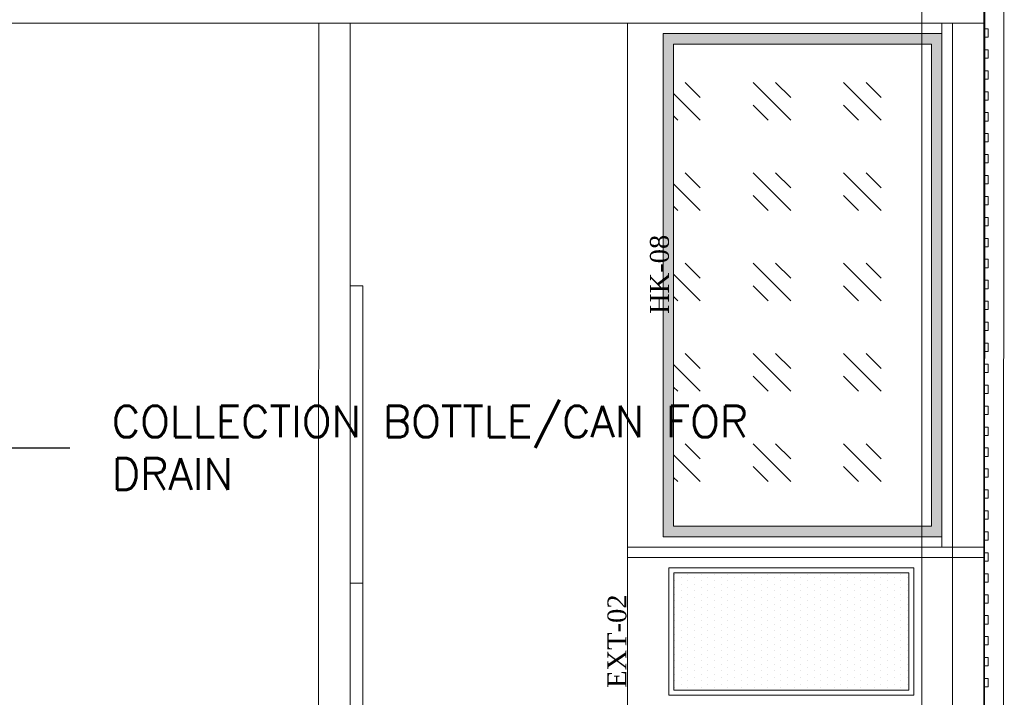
# Model space of a CAD drawing. Header units: millimetres. Extents: x -4432 to 17136, y 0 to 7029.
# Tile 13 of 15: x 1554 to 3902, y 1891 to 3508. Entities that reach past the tile are written whole.
import ezdxf

# ---------------------------------------------------------------- set-up
doc = ezdxf.new("R2010")
doc.units = ezdxf.units.MM
doc.layers.add('CIVIL LAYER', color=9, linetype='Continuous', true_color=0x808080)
doc.layers.add('FP & RCP XERF$0$CKD - Kit Text', color=9, linetype='Continuous', lineweight=0, true_color=0x808080)
doc.layers.add('GREY SCALE', color=9, linetype='Continuous', lineweight=0, true_color=0x808080)
doc.layers.add('TAG', color=7, linetype='Continuous')
doc.layers.add('WATER-General Text', color=7, linetype='Continuous')
doc.styles.add('FP & RCP XERF$0$style12', font='BOOKOSI.TTF')
doc.styles.add('ROMANS-100', font='romans.shx')
doc.dimstyles.new('CLOSSED FILLED-ROMANS-100', dxfattribs={"dimtxt": 100, "dimasz": 100, "dimexe": 50, "dimexo": 50, "dimgap": 50, "dimtad": 1, "dimdec": 0, "dimzin": 0, "dimdsep": 46, "dimtxsty": 'ROMANS-100', "dimcen": 0.09, "dimclrd": 256, "dimclre": 256, "dimclrt": 256, "dimadec": 0, "dimazin": 0, "dimtfac": 1, "dimtdec": 0, "dimtofl": 0, "dimtmove": 0, "dimatfit": 3, "dimfxl": 1, "dimtolj": 1, "dimtzin": 0, "dimarcsym": 0})

# ---------------------------------------------------------------- blocks, each defined once
blk = doc.blocks.new('A$C117b6ec8')
at = {"layer": 'FP & RCP XERF$0$CKD - Kit Text', "char_height": 45, "attachment_point": 2, "rotation": 90, "style": 'FP & RCP XERF$0$style12'}
for s, insert, width in [('HK-08', (2226.3, 151.2), 506.843), ('\\pxqc;HK-01', (537.9, -281.4), 506.843), ('EXT-02', (2124.9, -723.7), 506.843), ('EXT-01', (2124.9, -999.7), 506.843), ('HK-02', (256.9, -1031.4), 538.5), ('\\A1;{\\fArial|b0|i0|c0|p34;\\H0.75x;DUAL POS\\P\\P\\H0.66667x;540x310x390+75mm stand}', (2389.1, -1478.3), 1358.804), ('HK-07', (2231, -1447.8), 493.471), ('HK-03', (715.5, -1580.3), 506.843), ('\\pxqc;HK-04', (448.8, -1709.3), 506.843)]:
    blk.add_mtext(s, dxfattribs=dict(at, insert=insert, width=width))
at = {"layer": 'FP & RCP XERF$0$CKD - Kit Text', "char_height": 45, "width": 746.576, "attachment_point": 2, "style": 'FP & RCP XERF$0$style12'}
for s, insert in [('HK-06', (1563.5, -1660.4)), ('\\A1;\\pxql;HK-05', (1268.3, -2076.7))]:
    blk.add_mtext(s, dxfattribs=dict(at, insert=insert))
blk = doc.blocks.new('FLOOR PLAN')
at = {"layer": 'GREY SCALE'}
h = blk.add_hatch(color=256, dxfattribs=at)
h.dxf.hatch_style = 1
h.paths.add_polyline_path([(3751.9, 2274.6), (3751.9, 3474.6), (3086.9, 3474.6), (3086.9, 2274.6)])
h.paths.add_polyline_path([(3726.9, 2299.6), (3726.9, 3449.6), (3111.9, 3449.6), (3111.9, 2299.6)], flags=16)
for p, q in [((3900.4, 7027.3), (3897.8, -0.2)), ((3855.4, 6958.5), (3852.8, 44.8)), ((3705.3, 6808.5), (3702.9, 194.8)), ((3851.8, 3599.6), (3851.8, 44.8)), ((3851.8, 3574.6), (3851.7, 44.8)), ((3851.8, 3499.6), (754.4, 3499.1)), ((829.4, 3499.6), (3776.8, 3499.6)), ((2265.6, 1847.1), (2266, 3499.6)), ((2340.6, 1847.1), (2341.2, 3499.6)), ((3001.8, 3499.5), (3001.8, 144.8)), ((3751.9, 3499.6), (3751.9, 2249.6)), ((3851.8, 3499.6), (3751.9, 3499.6)), ((3751.9, 3499.6), (3751.9, 2249.6)), ((3776.8, 3499.6), (3776.7, 119.8)), ((3851.8, 2249.6), (3851.8, 3499.6)), ((3751.9, 3474.6), (3086.9, 3474.6)), ((3086.9, 3474.6), (3086.9, 2274.6)), ((3751.9, 2274.6), (3751.9, 3474.6)), ((3851.8, 3486.1), (3861.8, 3486.1)), ((3851.8, 3466.1), (3851.8, 3486.1)), ((3861.8, 3486.1), (3861.8, 3466.1)), ((3861.8, 3466.1), (3851.8, 3466.1)), ((3726.9, 3449.6), (3111.9, 3449.6)), ((3111.9, 3449.6), (3111.9, 2299.6)), ((3726.9, 2299.6), (3726.9, 3449.6)), ((3851.8, 3436.1), (3861.8, 3436.1)), ((3851.8, 3416.1), (3851.8, 3436.1)), ((3861.8, 3436.1), (3861.8, 3416.1)), ((3861.8, 3416.1), (3851.8, 3416.1)), ((3851.8, 3386.1), (3861.8, 3386.1)), ((3851.8, 3366.1), (3851.8, 3386.1)), ((3861.8, 3386.1), (3861.8, 3366.1)), ((3139.8, 3358.1), (3175.7, 3322.1)), ((3301.4, 3358.1), (3391.2, 3268.3)), ((3355.3, 3358.1), (3391.2, 3322.1)), ((3516.9, 3358.1), (3606.8, 3268.3)), ((3570.8, 3358.1), (3606.8, 3322.1)), ((3861.8, 3366.1), (3851.8, 3366.1)), ((3851.8, 3336.1), (3861.8, 3336.1)), ((3851.8, 3316.1), (3851.8, 3336.1)), ((3861.8, 3336.1), (3861.8, 3316.1)), ((3111.9, 3332.1), (3175.7, 3268.3)), ((3861.8, 3316.1), (3851.8, 3316.1)), ((3301.4, 3304.2), (3337.3, 3268.3)), ((3516.9, 3304.2), (3552.9, 3268.3)), ((3111.9, 3278.2), (3121.8, 3268.3)), ((3851.8, 3286.1), (3861.8, 3286.1)), ((3851.8, 3266.1), (3851.8, 3286.1)), ((3861.8, 3266.1), (3851.8, 3266.1)), ((3861.8, 3286.1), (3861.8, 3266.1)), ((3851.8, 3236.1), (3861.8, 3236.1)), ((3851.8, 3216.1), (3851.8, 3236.1)), ((3861.8, 3236.1), (3861.8, 3216.1)), ((3861.8, 3216.1), (3851.8, 3216.1)), ((3851.8, 3186.1), (3861.8, 3186.1)), ((3851.8, 3166.2), (3851.8, 3186.1)), ((3861.8, 3186.1), (3861.8, 3166.1)), ((3861.8, 3166.1), (3851.8, 3166.2)), ((3139.8, 3142.5), (3175.7, 3106.6)), ((3301.4, 3142.5), (3391.2, 3052.7)), ((3355.3, 3142.5), (3391.2, 3106.6)), ((3516.9, 3142.5), (3606.8, 3052.7)), ((3570.8, 3142.5), (3606.8, 3106.6)), ((3851.7, 3136.2), (3861.7, 3136.2)), ((3851.7, 3116.2), (3851.7, 3136.2)), ((3861.7, 3136.2), (3861.7, 3116.2)), ((3111.9, 3116.6), (3175.7, 3052.7)), ((3861.7, 3116.2), (3851.7, 3116.2)), ((3301.4, 3088.7), (3337.3, 3052.7)), ((3516.9, 3088.7), (3552.9, 3052.7)), ((3851.7, 3086.2), (3861.7, 3086.2)), ((3851.7, 3066.2), (3851.7, 3086.2)), ((3861.7, 3086.2), (3861.7, 3066.2)), ((3111.9, 3062.7), (3121.8, 3052.7)), ((3861.7, 3066.2), (3851.7, 3066.2)), ((3851.7, 3036.2), (3861.7, 3036.2)), ((3851.7, 3016.2), (3851.7, 3036.2)), ((3861.7, 3036.2), (3861.7, 3016.2)), ((3861.7, 3016.2), (3851.7, 3016.2)), ((3851.7, 2986.2), (3861.7, 2986.2)), ((3851.7, 2966.2), (3851.7, 2986.2)), ((3861.7, 2986.2), (3861.7, 2966.2)), ((3861.7, 2966.2), (3851.7, 2966.2)), ((3851.7, 2936.2), (3861.7, 2936.2)), ((3851.7, 2916.2), (3851.7, 2936.2)), ((3861.7, 2936.2), (3861.7, 2916.2)), ((3139.8, 2927), (3175.7, 2891.1)), ((3301.4, 2927), (3391.2, 2837.2)), ((3355.3, 2927), (3391.2, 2891.1)), ((3516.9, 2927), (3606.8, 2837.2)), ((3570.8, 2927), (3606.8, 2891.1)), ((3861.7, 2916.2), (3851.7, 2916.2)), ((3111.9, 2901.1), (3175.7, 2837.2)), ((2340.7, 2164), (2340.7, 2873)), ((2340.7, 2873), (2370.7, 2873)), ((2370.7, 2873), (2370.7, 2164)), ((3301.4, 2873.1), (3337.3, 2837.2)), ((3516.9, 2873.1), (3552.9, 2837.2)), ((3851.7, 2886.2), (3861.7, 2886.2)), ((3851.7, 2866.2), (3851.7, 2886.2)), ((3861.7, 2866.2), (3851.7, 2866.2)), ((3861.7, 2886.2), (3861.7, 2866.2)), ((3111.9, 2847.2), (3121.8, 2837.2)), ((3851.7, 2836.2), (3861.7, 2836.2)), ((3851.7, 2816.2), (3851.7, 2836.2)), ((3861.7, 2836.2), (3861.7, 2816.2)), ((3861.7, 2816.2), (3851.7, 2816.2)), ((3851.7, 2786.2), (3861.7, 2786.2)), ((3851.7, 2766.2), (3851.7, 2786.2)), ((3861.7, 2786.2), (3861.7, 2766.2)), ((3861.7, 2766.2), (3851.7, 2766.2)), ((3851.7, 2736.2), (3861.7, 2736.2)), ((3851.7, 2716.2), (3851.7, 2736.2)), ((3861.7, 2736.2), (3861.7, 2716.2)), ((3139.8, 2711.5), (3175.7, 2675.6)), ((3301.4, 2711.5), (3391.2, 2621.7)), ((3355.3, 2711.5), (3391.2, 2675.6)), ((3516.9, 2711.5), (3606.8, 2621.7)), ((3570.8, 2711.5), (3606.8, 2675.6)), ((3861.7, 2716.2), (3851.7, 2716.2)), ((3111.9, 2685.5), (3175.7, 2621.7)), ((3851.7, 2686.2), (3861.7, 2686.2)), ((3851.7, 2666.2), (3851.7, 2686.2)), ((3861.7, 2686.2), (3861.7, 2666.2)), ((3301.4, 2657.6), (3337.3, 2621.7)), ((3516.9, 2657.6), (3552.9, 2621.7)), ((3861.7, 2666.2), (3851.7, 2666.2)), ((3111.9, 2631.6), (3121.8, 2621.7)), ((3851.7, 2636.2), (3861.7, 2636.2)), ((3851.7, 2616.2), (3851.7, 2636.2)), ((3861.7, 2636.2), (3861.7, 2616.2)), ((3861.7, 2616.2), (3851.7, 2616.2)), ((3851.7, 2586.2), (3861.7, 2586.2)), ((3851.7, 2566.2), (3851.7, 2586.2)), ((3861.7, 2586.2), (3861.7, 2566.2)), ((3861.7, 2566.2), (3851.7, 2566.2)), ((3851.7, 2536.2), (3861.7, 2536.2)), ((3851.7, 2516.2), (3851.7, 2536.2)), ((3861.7, 2536.2), (3861.7, 2516.2)), ((3861.7, 2516.2), (3851.7, 2516.2)), ((3139.8, 2496), (3175.7, 2460)), ((3301.4, 2496), (3391.2, 2406.2)), ((3355.3, 2496), (3391.2, 2460)), ((3516.9, 2496), (3606.8, 2406.2)), ((3570.8, 2496), (3606.8, 2460)), ((3111.9, 2470), (3175.7, 2406.2)), ((3851.8, 2486.2), (3861.8, 2486.2)), ((3851.8, 2466.2), (3851.8, 2486.2)), ((3861.8, 2466.2), (3851.8, 2466.2)), ((3861.8, 2486.2), (3861.8, 2466.2)), ((3301.4, 2442.1), (3337.3, 2406.2)), ((3516.9, 2442.1), (3552.9, 2406.2)), ((3851.7, 2436.2), (3861.7, 2436.2)), ((3851.7, 2416.2), (3851.7, 2436.2)), ((3861.7, 2436.2), (3861.7, 2416.2)), ((3111.9, 2416.1), (3121.8, 2406.2)), ((3861.7, 2416.2), (3851.7, 2416.2)), ((3851.7, 2386.2), (3861.7, 2386.2)), ((3851.7, 2366.2), (3851.7, 2386.2)), ((3861.7, 2386.2), (3861.7, 2366.2)), ((3861.7, 2366.2), (3851.7, 2366.2)), ((3851.8, 2336.2), (3861.8, 2336.2)), ((3851.8, 2316.2), (3851.8, 2336.2)), ((3861.8, 2336.2), (3861.8, 2316.2)), ((3861.8, 2316.2), (3851.8, 2316.2)), ((3111.9, 2299.6), (3726.9, 2299.6)), ((3851.8, 2286.2), (3861.8, 2286.2)), ((3851.8, 2266.2), (3851.8, 2286.2)), ((3861.8, 2286.2), (3861.8, 2266.2)), ((3086.9, 2274.6), (3751.9, 2274.6)), ((3861.8, 2266.2), (3851.8, 2266.2)), ((3001.8, 2249.6), (3851.8, 2249.6)), ((3001.8, 2249.6), (3851.8, 2249.6)), ((3751.9, 2249.6), (3851.8, 2249.6)), ((3851.8, 2236.2), (3861.8, 2236.2)), ((3851.8, 2216.2), (3851.8, 2236.2)), ((3861.8, 2236.2), (3861.8, 2216.2)), ((3001.8, 2224.6), (3851.8, 2224.6)), ((3861.8, 2216.2), (3851.8, 2216.2)), ((3684.9, 2200.5), (3100.9, 2200.5)), ((3100.9, 2200.5), (3100.9, 1896.5)), ((3672.9, 2188.5), (3112.9, 2188.5)), ((3112.9, 2188.5), (3112.9, 1908.5)), ((3114, 2184.8), (3114, 2184.8)), ((3145.8, 2184.8), (3145.8, 2184.8)), ((3177.5, 2184.8), (3177.5, 2184.8)), ((3209.3, 2184.8), (3209.3, 2184.8)), ((3241, 2184.8), (3241, 2184.8)), ((3272.8, 2184.8), (3272.8, 2184.8)), ((3304.5, 2184.8), (3304.5, 2184.8)), ((3336.3, 2184.8), (3336.3, 2184.8)), ((3368, 2184.8), (3368, 2184.8)), ((3399.8, 2184.8), (3399.8, 2184.8)), ((3431.5, 2184.8), (3431.5, 2184.8)), ((3463.3, 2184.8), (3463.3, 2184.8)), ((3495, 2184.8), (3495, 2184.8)), ((3526.8, 2184.8), (3526.8, 2184.8)), ((3558.5, 2184.8), (3558.5, 2184.8)), ((3590.3, 2184.8), (3590.3, 2184.8)), ((3622, 2184.8), (3622, 2184.8)), ((3653.8, 2184.8), (3653.8, 2184.8)), ((3672.9, 1908.5), (3672.9, 2188.5)), ((3684.9, 1896.5), (3684.9, 2200.5)), ((3851.8, 2186.2), (3861.8, 2186.2)), ((3851.8, 2166.2), (3851.8, 2186.2)), ((3861.8, 2186.2), (3861.8, 2166.2)), ((2340.7, 1455), (2340.7, 2164)), ((2340.7, 2164), (2370.7, 2164)), ((2370.7, 2164), (2340.7, 2164)), ((2370.7, 2164), (2370.7, 1455)), ((3114, 2168.9), (3114, 2168.9)), ((3129.9, 2176.9), (3129.9, 2176.9)), ((3129.9, 2161), (3129.9, 2161)), ((3145.8, 2168.9), (3145.8, 2168.9)), ((3161.6, 2176.9), (3161.6, 2176.9)), ((3161.6, 2161), (3161.6, 2161)), ((3177.5, 2168.9), (3177.5, 2168.9)), ((3193.4, 2176.9), (3193.4, 2176.9)), ((3193.4, 2161), (3193.4, 2161)), ((3209.3, 2168.9), (3209.3, 2168.9)), ((3225.1, 2176.9), (3225.1, 2176.9)), ((3225.1, 2161), (3225.1, 2161)), ((3241, 2168.9), (3241, 2168.9)), ((3256.9, 2176.9), (3256.9, 2176.9)), ((3256.9, 2161), (3256.9, 2161)), ((3272.8, 2168.9), (3272.8, 2168.9)), ((3288.6, 2176.9), (3288.6, 2176.9)), ((3288.6, 2161), (3288.6, 2161)), ((3304.5, 2168.9), (3304.5, 2168.9)), ((3320.4, 2176.9), (3320.4, 2176.9)), ((3320.4, 2161), (3320.4, 2161)), ((3336.3, 2168.9), (3336.3, 2168.9)), ((3352.1, 2176.9), (3352.1, 2176.9)), ((3352.1, 2161), (3352.1, 2161)), ((3368, 2168.9), (3368, 2168.9)), ((3383.9, 2176.9), (3383.9, 2176.9)), ((3383.9, 2161), (3383.9, 2161)), ((3399.8, 2168.9), (3399.8, 2168.9)), ((3415.6, 2176.9), (3415.6, 2176.9)), ((3415.6, 2161), (3415.6, 2161)), ((3431.5, 2168.9), (3431.5, 2168.9)), ((3447.4, 2176.9), (3447.4, 2176.9)), ((3447.4, 2161), (3447.4, 2161)), ((3463.3, 2168.9), (3463.3, 2168.9)), ((3479.1, 2176.9), (3479.1, 2176.9)), ((3479.1, 2161), (3479.1, 2161)), ((3495, 2168.9), (3495, 2168.9)), ((3510.9, 2176.9), (3510.9, 2176.9)), ((3510.9, 2161), (3510.9, 2161)), ((3526.8, 2168.9), (3526.8, 2168.9)), ((3542.6, 2176.9), (3542.6, 2176.9)), ((3542.6, 2161), (3542.6, 2161)), ((3558.5, 2168.9), (3558.5, 2168.9)), ((3574.4, 2176.9), (3574.4, 2176.9)), ((3574.4, 2161), (3574.4, 2161)), ((3590.3, 2168.9), (3590.3, 2168.9)), ((3606.1, 2176.9), (3606.1, 2176.9)), ((3606.1, 2161), (3606.1, 2161)), ((3622, 2168.9), (3622, 2168.9)), ((3637.9, 2176.9), (3637.9, 2176.9)), ((3637.9, 2161), (3637.9, 2161)), ((3653.8, 2168.9), (3653.8, 2168.9)), ((3669.6, 2176.9), (3669.6, 2176.9)), ((3669.6, 2161), (3669.6, 2161)), ((3861.8, 2166.2), (3851.8, 2166.2)), ((3114, 2153.1), (3114, 2153.1)), ((3114, 2137.2), (3114, 2137.2)), ((3129.9, 2145.1), (3129.9, 2145.1)), ((3145.8, 2153.1), (3145.8, 2153.1)), ((3145.8, 2137.2), (3145.8, 2137.2)), ((3161.6, 2145.1), (3161.6, 2145.1)), ((3177.5, 2153.1), (3177.5, 2153.1)), ((3177.5, 2137.2), (3177.5, 2137.2)), ((3193.4, 2145.1), (3193.4, 2145.1)), ((3209.3, 2153.1), (3209.3, 2153.1)), ((3209.3, 2137.2), (3209.3, 2137.2)), ((3225.1, 2145.1), (3225.1, 2145.1)), ((3241, 2153.1), (3241, 2153.1)), ((3241, 2137.2), (3241, 2137.2)), ((3256.9, 2145.1), (3256.9, 2145.1)), ((3272.8, 2153.1), (3272.8, 2153.1)), ((3272.8, 2137.2), (3272.8, 2137.2)), ((3288.6, 2145.1), (3288.6, 2145.1)), ((3304.5, 2153.1), (3304.5, 2153.1)), ((3304.5, 2137.2), (3304.5, 2137.2)), ((3320.4, 2145.1), (3320.4, 2145.1)), ((3336.3, 2153.1), (3336.3, 2153.1)), ((3336.3, 2137.2), (3336.3, 2137.2)), ((3352.1, 2145.1), (3352.1, 2145.1)), ((3368, 2153.1), (3368, 2153.1)), ((3368, 2137.2), (3368, 2137.2)), ((3383.9, 2145.1), (3383.9, 2145.1)), ((3399.8, 2153.1), (3399.8, 2153.1)), ((3399.8, 2137.2), (3399.8, 2137.2)), ((3415.6, 2145.1), (3415.6, 2145.1)), ((3431.5, 2153.1), (3431.5, 2153.1)), ((3431.5, 2137.2), (3431.5, 2137.2)), ((3447.4, 2145.1), (3447.4, 2145.1)), ((3463.3, 2153.1), (3463.3, 2153.1)), ((3463.3, 2137.2), (3463.3, 2137.2)), ((3479.1, 2145.1), (3479.1, 2145.1)), ((3495, 2153.1), (3495, 2153.1)), ((3495, 2137.2), (3495, 2137.2)), ((3510.9, 2145.1), (3510.9, 2145.1)), ((3526.8, 2153.1), (3526.8, 2153.1)), ((3526.8, 2137.2), (3526.8, 2137.2)), ((3542.6, 2145.1), (3542.6, 2145.1)), ((3558.5, 2153.1), (3558.5, 2153.1)), ((3558.5, 2137.2), (3558.5, 2137.2)), ((3574.4, 2145.1), (3574.4, 2145.1)), ((3590.3, 2153.1), (3590.3, 2153.1)), ((3590.3, 2137.2), (3590.3, 2137.2)), ((3606.1, 2145.1), (3606.1, 2145.1)), ((3622, 2153.1), (3622, 2153.1)), ((3622, 2137.2), (3622, 2137.2)), ((3637.9, 2145.1), (3637.9, 2145.1)), ((3653.8, 2153.1), (3653.8, 2153.1)), ((3653.8, 2137.2), (3653.8, 2137.2)), ((3669.6, 2145.1), (3669.6, 2145.1)), ((3114, 2121.3), (3114, 2121.3)), ((3129.9, 2129.2), (3129.9, 2129.2)), ((3129.9, 2113.4), (3129.9, 2113.4)), ((3145.8, 2121.3), (3145.8, 2121.3)), ((3161.6, 2129.2), (3161.6, 2129.2)), ((3161.6, 2113.4), (3161.6, 2113.4)), ((3177.5, 2121.3), (3177.5, 2121.3)), ((3193.4, 2129.2), (3193.4, 2129.2)), ((3193.4, 2113.4), (3193.4, 2113.4)), ((3209.3, 2121.3), (3209.3, 2121.3)), ((3225.1, 2129.2), (3225.1, 2129.2)), ((3225.1, 2113.4), (3225.1, 2113.4)), ((3241, 2121.3), (3241, 2121.3)), ((3256.9, 2129.2), (3256.9, 2129.2)), ((3256.9, 2113.4), (3256.9, 2113.4)), ((3272.8, 2121.3), (3272.8, 2121.3)), ((3288.6, 2129.2), (3288.6, 2129.2)), ((3288.6, 2113.4), (3288.6, 2113.4)), ((3304.5, 2121.3), (3304.5, 2121.3)), ((3320.4, 2129.2), (3320.4, 2129.2)), ((3320.4, 2113.4), (3320.4, 2113.4)), ((3336.3, 2121.3), (3336.3, 2121.3)), ((3352.1, 2129.2), (3352.1, 2129.2)), ((3352.1, 2113.4), (3352.1, 2113.4)), ((3368, 2121.3), (3368, 2121.3)), ((3383.9, 2129.2), (3383.9, 2129.2)), ((3383.9, 2113.4), (3383.9, 2113.4)), ((3399.8, 2121.3), (3399.8, 2121.3)), ((3415.6, 2129.2), (3415.6, 2129.2)), ((3415.6, 2113.4), (3415.6, 2113.4)), ((3431.5, 2121.3), (3431.5, 2121.3)), ((3447.4, 2129.2), (3447.4, 2129.2)), ((3447.4, 2113.4), (3447.4, 2113.4)), ((3463.3, 2121.3), (3463.3, 2121.3)), ((3479.1, 2129.2), (3479.1, 2129.2)), ((3479.1, 2113.4), (3479.1, 2113.4)), ((3495, 2121.3), (3495, 2121.3)), ((3510.9, 2129.2), (3510.9, 2129.2)), ((3510.9, 2113.4), (3510.9, 2113.4)), ((3526.8, 2121.3), (3526.8, 2121.3)), ((3542.6, 2129.2), (3542.6, 2129.2)), ((3542.6, 2113.4), (3542.6, 2113.4)), ((3558.5, 2121.3), (3558.5, 2121.3)), ((3574.4, 2129.2), (3574.4, 2129.2)), ((3574.4, 2113.4), (3574.4, 2113.4)), ((3590.3, 2121.3), (3590.3, 2121.3)), ((3606.1, 2129.2), (3606.1, 2129.2)), ((3606.1, 2113.4), (3606.1, 2113.4)), ((3622, 2121.3), (3622, 2121.3)), ((3637.9, 2129.2), (3637.9, 2129.2)), ((3637.9, 2113.4), (3637.9, 2113.4)), ((3653.8, 2121.3), (3653.8, 2121.3)), ((3669.6, 2129.2), (3669.6, 2129.2)), ((3669.6, 2113.4), (3669.6, 2113.4)), ((3851.8, 2136.2), (3861.8, 2136.2)), ((3851.8, 2116.2), (3851.8, 2136.2)), ((3861.8, 2116.2), (3851.8, 2116.2)), ((3861.8, 2136.2), (3861.8, 2116.2)), ((3114, 2105.4), (3114, 2105.4)), ((3114, 2089.6), (3114, 2089.6)), ((3129.9, 2097.5), (3129.9, 2097.5)), ((3145.8, 2105.4), (3145.8, 2105.4)), ((3145.8, 2089.6), (3145.8, 2089.6)), ((3161.6, 2097.5), (3161.6, 2097.5)), ((3177.5, 2105.4), (3177.5, 2105.4)), ((3177.5, 2089.6), (3177.5, 2089.6)), ((3193.4, 2097.5), (3193.4, 2097.5)), ((3209.3, 2105.4), (3209.3, 2105.4)), ((3209.3, 2089.6), (3209.3, 2089.6)), ((3225.1, 2097.5), (3225.1, 2097.5)), ((3241, 2105.4), (3241, 2105.4)), ((3241, 2089.6), (3241, 2089.6)), ((3256.9, 2097.5), (3256.9, 2097.5)), ((3272.8, 2105.4), (3272.8, 2105.4)), ((3272.8, 2089.6), (3272.8, 2089.6)), ((3288.6, 2097.5), (3288.6, 2097.5)), ((3304.5, 2105.4), (3304.5, 2105.4)), ((3304.5, 2089.6), (3304.5, 2089.6)), ((3320.4, 2097.5), (3320.4, 2097.5)), ((3336.3, 2105.4), (3336.3, 2105.4)), ((3336.3, 2089.6), (3336.3, 2089.6)), ((3352.1, 2097.5), (3352.1, 2097.5)), ((3368, 2105.4), (3368, 2105.4)), ((3368, 2089.6), (3368, 2089.6)), ((3383.9, 2097.5), (3383.9, 2097.5)), ((3399.8, 2105.4), (3399.8, 2105.4)), ((3399.8, 2089.6), (3399.8, 2089.6)), ((3415.6, 2097.5), (3415.6, 2097.5)), ((3431.5, 2105.4), (3431.5, 2105.4)), ((3431.5, 2089.6), (3431.5, 2089.6)), ((3447.4, 2097.5), (3447.4, 2097.5)), ((3463.3, 2105.4), (3463.3, 2105.4)), ((3463.3, 2089.6), (3463.3, 2089.6)), ((3479.1, 2097.5), (3479.1, 2097.5)), ((3495, 2105.4), (3495, 2105.4)), ((3495, 2089.6), (3495, 2089.6)), ((3510.9, 2097.5), (3510.9, 2097.5)), ((3526.8, 2105.4), (3526.8, 2105.4)), ((3526.8, 2089.6), (3526.8, 2089.6)), ((3542.6, 2097.5), (3542.6, 2097.5)), ((3558.5, 2105.4), (3558.5, 2105.4)), ((3558.5, 2089.6), (3558.5, 2089.6)), ((3574.4, 2097.5), (3574.4, 2097.5)), ((3590.3, 2105.4), (3590.3, 2105.4)), ((3590.3, 2089.6), (3590.3, 2089.6)), ((3606.1, 2097.5), (3606.1, 2097.5)), ((3622, 2105.4), (3622, 2105.4)), ((3622, 2089.6), (3622, 2089.6)), ((3637.9, 2097.5), (3637.9, 2097.5)), ((3653.8, 2105.4), (3653.8, 2105.4)), ((3653.8, 2089.6), (3653.8, 2089.6)), ((3669.6, 2097.5), (3669.6, 2097.5)), ((3114, 2073.7), (3114, 2073.7)), ((3129.9, 2081.6), (3129.9, 2081.6)), ((3145.8, 2073.7), (3145.8, 2073.7)), ((3161.6, 2081.6), (3161.6, 2081.6)), ((3177.5, 2073.7), (3177.5, 2073.7)), ((3193.4, 2081.6), (3193.4, 2081.6)), ((3209.3, 2073.7), (3209.3, 2073.7)), ((3225.1, 2081.6), (3225.1, 2081.6)), ((3241, 2073.7), (3241, 2073.7)), ((3256.9, 2081.6), (3256.9, 2081.6)), ((3272.8, 2073.7), (3272.8, 2073.7)), ((3288.6, 2081.6), (3288.6, 2081.6)), ((3304.5, 2073.7), (3304.5, 2073.7)), ((3320.4, 2081.6), (3320.4, 2081.6)), ((3336.3, 2073.7), (3336.3, 2073.7)), ((3352.1, 2081.6), (3352.1, 2081.6)), ((3368, 2073.7), (3368, 2073.7)), ((3383.9, 2081.6), (3383.9, 2081.6)), ((3399.8, 2073.7), (3399.8, 2073.7)), ((3415.6, 2081.6), (3415.6, 2081.6)), ((3431.5, 2073.7), (3431.5, 2073.7)), ((3447.4, 2081.6), (3447.4, 2081.6)), ((3463.3, 2073.7), (3463.3, 2073.7)), ((3479.1, 2081.6), (3479.1, 2081.6)), ((3495, 2073.7), (3495, 2073.7)), ((3510.9, 2081.6), (3510.9, 2081.6)), ((3526.8, 2073.7), (3526.8, 2073.7)), ((3542.6, 2081.6), (3542.6, 2081.6)), ((3558.5, 2073.7), (3558.5, 2073.7)), ((3574.4, 2081.6), (3574.4, 2081.6)), ((3590.3, 2073.7), (3590.3, 2073.7)), ((3606.1, 2081.6), (3606.1, 2081.6)), ((3622, 2073.7), (3622, 2073.7)), ((3637.9, 2081.6), (3637.9, 2081.6)), ((3653.8, 2073.7), (3653.8, 2073.7)), ((3669.6, 2081.6), (3669.6, 2081.6)), ((3851.8, 2086.2), (3861.8, 2086.2)), ((3851.8, 2066.2), (3851.8, 2086.2)), ((3861.8, 2066.2), (3851.8, 2066.2)), ((3861.8, 2086.2), (3861.8, 2066.2)), ((3114, 2057.8), (3114, 2057.8)), ((3129.9, 2065.7), (3129.9, 2065.7)), ((3129.9, 2049.9), (3129.9, 2049.9)), ((3145.8, 2057.8), (3145.8, 2057.8)), ((3161.6, 2065.7), (3161.6, 2065.7)), ((3161.6, 2049.9), (3161.6, 2049.9)), ((3177.5, 2057.8), (3177.5, 2057.8)), ((3193.4, 2065.7), (3193.4, 2065.7)), ((3193.4, 2049.9), (3193.4, 2049.9)), ((3209.3, 2057.8), (3209.3, 2057.8)), ((3225.1, 2065.7), (3225.1, 2065.7)), ((3225.1, 2049.9), (3225.1, 2049.9)), ((3241, 2057.8), (3241, 2057.8)), ((3256.9, 2065.7), (3256.9, 2065.7)), ((3256.9, 2049.9), (3256.9, 2049.9)), ((3272.8, 2057.8), (3272.8, 2057.8)), ((3288.6, 2065.7), (3288.6, 2065.7)), ((3288.6, 2049.9), (3288.6, 2049.9)), ((3304.5, 2057.8), (3304.5, 2057.8)), ((3320.4, 2065.7), (3320.4, 2065.7)), ((3320.4, 2049.9), (3320.4, 2049.9)), ((3336.3, 2057.8), (3336.3, 2057.8)), ((3352.1, 2065.7), (3352.1, 2065.7)), ((3352.1, 2049.9), (3352.1, 2049.9)), ((3368, 2057.8), (3368, 2057.8)), ((3383.9, 2065.7), (3383.9, 2065.7)), ((3383.9, 2049.9), (3383.9, 2049.9)), ((3399.8, 2057.8), (3399.8, 2057.8)), ((3415.6, 2065.7), (3415.6, 2065.7)), ((3415.6, 2049.9), (3415.6, 2049.9)), ((3431.5, 2057.8), (3431.5, 2057.8)), ((3447.4, 2065.7), (3447.4, 2065.7)), ((3447.4, 2049.9), (3447.4, 2049.9)), ((3463.3, 2057.8), (3463.3, 2057.8)), ((3479.1, 2065.7), (3479.1, 2065.7)), ((3479.1, 2049.9), (3479.1, 2049.9)), ((3495, 2057.8), (3495, 2057.8)), ((3510.9, 2065.7), (3510.9, 2065.7)), ((3510.9, 2049.9), (3510.9, 2049.9)), ((3526.8, 2057.8), (3526.8, 2057.8)), ((3542.6, 2065.7), (3542.6, 2065.7)), ((3542.6, 2049.9), (3542.6, 2049.9)), ((3558.5, 2057.8), (3558.5, 2057.8)), ((3574.4, 2065.7), (3574.4, 2065.7)), ((3574.4, 2049.9), (3574.4, 2049.9)), ((3590.3, 2057.8), (3590.3, 2057.8)), ((3606.1, 2065.7), (3606.1, 2065.7)), ((3606.1, 2049.9), (3606.1, 2049.9)), ((3622, 2057.8), (3622, 2057.8)), ((3637.9, 2065.7), (3637.9, 2065.7)), ((3637.9, 2049.9), (3637.9, 2049.9)), ((3653.8, 2057.8), (3653.8, 2057.8)), ((3669.6, 2065.7), (3669.6, 2065.7)), ((3669.6, 2049.9), (3669.6, 2049.9)), ((3114, 2041.9), (3114, 2041.9)), ((3114, 2026.1), (3114, 2026.1)), ((3129.9, 2034), (3129.9, 2034)), ((3145.8, 2041.9), (3145.8, 2041.9)), ((3145.8, 2026.1), (3145.8, 2026.1)), ((3161.6, 2034), (3161.6, 2034)), ((3177.5, 2041.9), (3177.5, 2041.9)), ((3177.5, 2026.1), (3177.5, 2026.1)), ((3193.4, 2034), (3193.4, 2034)), ((3209.3, 2041.9), (3209.3, 2041.9)), ((3209.3, 2026.1), (3209.3, 2026.1)), ((3225.1, 2034), (3225.1, 2034)), ((3241, 2041.9), (3241, 2041.9)), ((3241, 2026.1), (3241, 2026.1)), ((3256.9, 2034), (3256.9, 2034)), ((3272.8, 2041.9), (3272.8, 2041.9)), ((3272.8, 2026.1), (3272.8, 2026.1)), ((3288.6, 2034), (3288.6, 2034)), ((3304.5, 2041.9), (3304.5, 2041.9)), ((3304.5, 2026.1), (3304.5, 2026.1)), ((3320.4, 2034), (3320.4, 2034)), ((3336.3, 2041.9), (3336.3, 2041.9)), ((3336.3, 2026.1), (3336.3, 2026.1)), ((3352.1, 2034), (3352.1, 2034)), ((3368, 2041.9), (3368, 2041.9)), ((3368, 2026.1), (3368, 2026.1)), ((3383.9, 2034), (3383.9, 2034)), ((3399.8, 2041.9), (3399.8, 2041.9)), ((3399.8, 2026.1), (3399.8, 2026.1)), ((3415.6, 2034), (3415.6, 2034)), ((3431.5, 2041.9), (3431.5, 2041.9)), ((3431.5, 2026.1), (3431.5, 2026.1)), ((3447.4, 2034), (3447.4, 2034)), ((3463.3, 2041.9), (3463.3, 2041.9)), ((3463.3, 2026.1), (3463.3, 2026.1)), ((3479.1, 2034), (3479.1, 2034)), ((3495, 2041.9), (3495, 2041.9)), ((3495, 2026.1), (3495, 2026.1)), ((3510.9, 2034), (3510.9, 2034)), ((3526.8, 2041.9), (3526.8, 2041.9)), ((3526.8, 2026.1), (3526.8, 2026.1)), ((3542.6, 2034), (3542.6, 2034)), ((3558.5, 2041.9), (3558.5, 2041.9)), ((3558.5, 2026.1), (3558.5, 2026.1)), ((3574.4, 2034), (3574.4, 2034)), ((3590.3, 2041.9), (3590.3, 2041.9)), ((3590.3, 2026.1), (3590.3, 2026.1)), ((3606.1, 2034), (3606.1, 2034)), ((3622, 2041.9), (3622, 2041.9)), ((3622, 2026.1), (3622, 2026.1)), ((3637.9, 2034), (3637.9, 2034)), ((3653.8, 2041.9), (3653.8, 2041.9)), ((3653.8, 2026.1), (3653.8, 2026.1)), ((3669.6, 2034), (3669.6, 2034)), ((3851.8, 2036.2), (3861.8, 2036.2)), ((3851.8, 2016.2), (3851.8, 2036.2)), ((3861.8, 2036.2), (3861.8, 2016.2)), ((3114, 2010.2), (3114, 2010.2)), ((3129.9, 2018.1), (3129.9, 2018.1)), ((3129.9, 2002.2), (3129.9, 2002.2)), ((3145.8, 2010.2), (3145.8, 2010.2)), ((3161.6, 2018.1), (3161.6, 2018.1)), ((3161.6, 2002.2), (3161.6, 2002.2)), ((3177.5, 2010.2), (3177.5, 2010.2)), ((3193.4, 2018.1), (3193.4, 2018.1)), ((3193.4, 2002.2), (3193.4, 2002.2)), ((3209.3, 2010.2), (3209.3, 2010.2)), ((3225.1, 2018.1), (3225.1, 2018.1)), ((3225.1, 2002.2), (3225.1, 2002.2)), ((3241, 2010.2), (3241, 2010.2)), ((3256.9, 2018.1), (3256.9, 2018.1)), ((3256.9, 2002.2), (3256.9, 2002.2)), ((3272.8, 2010.2), (3272.8, 2010.2)), ((3288.6, 2018.1), (3288.6, 2018.1)), ((3288.6, 2002.2), (3288.6, 2002.2)), ((3304.5, 2010.2), (3304.5, 2010.2)), ((3320.4, 2018.1), (3320.4, 2018.1)), ((3320.4, 2002.2), (3320.4, 2002.2)), ((3336.3, 2010.2), (3336.3, 2010.2)), ((3352.1, 2018.1), (3352.1, 2018.1)), ((3352.1, 2002.2), (3352.1, 2002.2)), ((3368, 2010.2), (3368, 2010.2)), ((3383.9, 2018.1), (3383.9, 2018.1)), ((3383.9, 2002.2), (3383.9, 2002.2)), ((3399.8, 2010.2), (3399.8, 2010.2)), ((3415.6, 2018.1), (3415.6, 2018.1)), ((3415.6, 2002.2), (3415.6, 2002.2)), ((3431.5, 2010.2), (3431.5, 2010.2)), ((3447.4, 2018.1), (3447.4, 2018.1)), ((3447.4, 2002.2), (3447.4, 2002.2)), ((3463.3, 2010.2), (3463.3, 2010.2)), ((3479.1, 2018.1), (3479.1, 2018.1)), ((3479.1, 2002.2), (3479.1, 2002.2)), ((3495, 2010.2), (3495, 2010.2)), ((3510.9, 2018.1), (3510.9, 2018.1)), ((3510.9, 2002.2), (3510.9, 2002.2)), ((3526.8, 2010.2), (3526.8, 2010.2)), ((3542.6, 2018.1), (3542.6, 2018.1)), ((3542.6, 2002.2), (3542.6, 2002.2)), ((3558.5, 2010.2), (3558.5, 2010.2)), ((3574.4, 2018.1), (3574.4, 2018.1)), ((3574.4, 2002.2), (3574.4, 2002.2)), ((3590.3, 2010.2), (3590.3, 2010.2)), ((3606.1, 2018.1), (3606.1, 2018.1)), ((3606.1, 2002.2), (3606.1, 2002.2)), ((3622, 2010.2), (3622, 2010.2)), ((3637.9, 2018.1), (3637.9, 2018.1)), ((3637.9, 2002.2), (3637.9, 2002.2)), ((3653.8, 2010.2), (3653.8, 2010.2)), ((3669.6, 2018.1), (3669.6, 2018.1)), ((3669.6, 2002.2), (3669.6, 2002.2)), ((3861.8, 2016.2), (3851.8, 2016.2)), ((3114, 1994.3), (3114, 1994.3)), ((3114, 1978.4), (3114, 1978.4)), ((3129.9, 1986.4), (3129.9, 1986.4)), ((3145.8, 1994.3), (3145.8, 1994.3)), ((3145.8, 1978.4), (3145.8, 1978.4)), ((3161.6, 1986.4), (3161.6, 1986.4)), ((3177.5, 1994.3), (3177.5, 1994.3)), ((3177.5, 1978.4), (3177.5, 1978.4)), ((3193.4, 1986.4), (3193.4, 1986.4)), ((3209.3, 1994.3), (3209.3, 1994.3)), ((3209.3, 1978.4), (3209.3, 1978.4)), ((3225.1, 1986.4), (3225.1, 1986.4)), ((3241, 1994.3), (3241, 1994.3)), ((3241, 1978.4), (3241, 1978.4)), ((3256.9, 1986.4), (3256.9, 1986.4)), ((3272.8, 1994.3), (3272.8, 1994.3)), ((3272.8, 1978.4), (3272.8, 1978.4)), ((3288.6, 1986.4), (3288.6, 1986.4)), ((3304.5, 1994.3), (3304.5, 1994.3)), ((3304.5, 1978.4), (3304.5, 1978.4)), ((3320.4, 1986.4), (3320.4, 1986.4)), ((3336.3, 1994.3), (3336.3, 1994.3)), ((3336.3, 1978.4), (3336.3, 1978.4)), ((3352.1, 1986.4), (3352.1, 1986.4)), ((3368, 1994.3), (3368, 1994.3)), ((3368, 1978.4), (3368, 1978.4)), ((3383.9, 1986.4), (3383.9, 1986.4)), ((3399.8, 1994.3), (3399.8, 1994.3)), ((3399.8, 1978.4), (3399.8, 1978.4)), ((3415.6, 1986.4), (3415.6, 1986.4)), ((3431.5, 1994.3), (3431.5, 1994.3)), ((3431.5, 1978.4), (3431.5, 1978.4)), ((3447.4, 1986.4), (3447.4, 1986.4)), ((3463.3, 1994.3), (3463.3, 1994.3)), ((3463.3, 1978.4), (3463.3, 1978.4)), ((3479.1, 1986.4), (3479.1, 1986.4)), ((3495, 1994.3), (3495, 1994.3)), ((3495, 1978.4), (3495, 1978.4)), ((3510.9, 1986.4), (3510.9, 1986.4)), ((3526.8, 1994.3), (3526.8, 1994.3)), ((3526.8, 1978.4), (3526.8, 1978.4)), ((3542.6, 1986.4), (3542.6, 1986.4)), ((3558.5, 1994.3), (3558.5, 1994.3)), ((3558.5, 1978.4), (3558.5, 1978.4)), ((3574.4, 1986.4), (3574.4, 1986.4)), ((3590.3, 1994.3), (3590.3, 1994.3)), ((3590.3, 1978.4), (3590.3, 1978.4)), ((3606.1, 1986.4), (3606.1, 1986.4)), ((3622, 1994.3), (3622, 1994.3)), ((3622, 1978.4), (3622, 1978.4)), ((3637.9, 1986.4), (3637.9, 1986.4)), ((3653.8, 1994.3), (3653.8, 1994.3)), ((3653.8, 1978.4), (3653.8, 1978.4)), ((3669.6, 1986.4), (3669.6, 1986.4)), ((3851.8, 1986.2), (3861.8, 1986.2)), ((3851.8, 1966.2), (3851.8, 1986.2)), ((3861.8, 1986.2), (3861.8, 1966.2)), ((3114, 1962.6), (3114, 1962.6)), ((3129.9, 1970.5), (3129.9, 1970.5)), ((3129.9, 1954.6), (3129.9, 1954.6)), ((3145.8, 1962.6), (3145.8, 1962.6)), ((3161.6, 1970.5), (3161.6, 1970.5)), ((3161.6, 1954.6), (3161.6, 1954.6)), ((3177.5, 1962.6), (3177.5, 1962.6)), ((3193.4, 1970.5), (3193.4, 1970.5)), ((3193.4, 1954.6), (3193.4, 1954.6)), ((3209.3, 1962.6), (3209.3, 1962.6)), ((3225.1, 1970.5), (3225.1, 1970.5)), ((3225.1, 1954.6), (3225.1, 1954.6)), ((3241, 1962.6), (3241, 1962.6)), ((3256.9, 1970.5), (3256.9, 1970.5)), ((3256.9, 1954.6), (3256.9, 1954.6)), ((3272.8, 1962.6), (3272.8, 1962.6)), ((3288.6, 1970.5), (3288.6, 1970.5)), ((3288.6, 1954.6), (3288.6, 1954.6)), ((3304.5, 1962.6), (3304.5, 1962.6)), ((3320.4, 1970.5), (3320.4, 1970.5)), ((3320.4, 1954.6), (3320.4, 1954.6)), ((3336.3, 1962.6), (3336.3, 1962.6)), ((3352.1, 1970.5), (3352.1, 1970.5)), ((3352.1, 1954.6), (3352.1, 1954.6)), ((3368, 1962.6), (3368, 1962.6)), ((3383.9, 1970.5), (3383.9, 1970.5)), ((3383.9, 1954.6), (3383.9, 1954.6)), ((3399.8, 1962.6), (3399.8, 1962.6)), ((3415.6, 1970.5), (3415.6, 1970.5)), ((3415.6, 1954.6), (3415.6, 1954.6)), ((3431.5, 1962.6), (3431.5, 1962.6)), ((3447.4, 1970.5), (3447.4, 1970.5)), ((3447.4, 1954.6), (3447.4, 1954.6)), ((3463.3, 1962.6), (3463.3, 1962.6)), ((3479.1, 1970.5), (3479.1, 1970.5)), ((3479.1, 1954.6), (3479.1, 1954.6)), ((3495, 1962.6), (3495, 1962.6)), ((3510.9, 1970.5), (3510.9, 1970.5)), ((3510.9, 1954.6), (3510.9, 1954.6)), ((3526.8, 1962.6), (3526.8, 1962.6)), ((3542.6, 1970.5), (3542.6, 1970.5)), ((3542.6, 1954.6), (3542.6, 1954.6)), ((3558.5, 1962.6), (3558.5, 1962.6)), ((3574.4, 1970.5), (3574.4, 1970.5)), ((3574.4, 1954.6), (3574.4, 1954.6)), ((3590.3, 1962.6), (3590.3, 1962.6)), ((3606.1, 1970.5), (3606.1, 1970.5)), ((3606.1, 1954.6), (3606.1, 1954.6)), ((3622, 1962.6), (3622, 1962.6)), ((3637.9, 1970.5), (3637.9, 1970.5)), ((3637.9, 1954.6), (3637.9, 1954.6)), ((3653.8, 1962.6), (3653.8, 1962.6)), ((3669.6, 1970.5), (3669.6, 1970.5)), ((3669.6, 1954.6), (3669.6, 1954.6)), ((3861.8, 1966.2), (3851.8, 1966.2)), ((3114, 1946.7), (3114, 1946.7)), ((3114, 1930.8), (3114, 1930.8)), ((3129.9, 1938.7), (3129.9, 1938.7)), ((3145.8, 1946.7), (3145.8, 1946.7)), ((3145.8, 1930.8), (3145.8, 1930.8)), ((3161.6, 1938.7), (3161.6, 1938.7)), ((3177.5, 1946.7), (3177.5, 1946.7)), ((3177.5, 1930.8), (3177.5, 1930.8)), ((3193.4, 1938.7), (3193.4, 1938.7)), ((3209.3, 1946.7), (3209.3, 1946.7)), ((3209.3, 1930.8), (3209.3, 1930.8)), ((3225.1, 1938.7), (3225.1, 1938.7)), ((3241, 1946.7), (3241, 1946.7)), ((3241, 1930.8), (3241, 1930.8)), ((3256.9, 1938.7), (3256.9, 1938.7)), ((3272.8, 1946.7), (3272.8, 1946.7)), ((3272.8, 1930.8), (3272.8, 1930.8)), ((3288.6, 1938.7), (3288.6, 1938.7)), ((3304.5, 1946.7), (3304.5, 1946.7)), ((3304.5, 1930.8), (3304.5, 1930.8)), ((3320.4, 1938.7), (3320.4, 1938.7)), ((3336.3, 1946.7), (3336.3, 1946.7)), ((3336.3, 1930.8), (3336.3, 1930.8)), ((3352.1, 1938.7), (3352.1, 1938.7)), ((3368, 1946.7), (3368, 1946.7)), ((3368, 1930.8), (3368, 1930.8)), ((3383.9, 1938.7), (3383.9, 1938.7)), ((3399.8, 1946.7), (3399.8, 1946.7)), ((3399.8, 1930.8), (3399.8, 1930.8)), ((3415.6, 1938.7), (3415.6, 1938.7)), ((3431.5, 1946.7), (3431.5, 1946.7)), ((3431.5, 1930.8), (3431.5, 1930.8)), ((3447.4, 1938.7), (3447.4, 1938.7)), ((3463.3, 1946.7), (3463.3, 1946.7)), ((3463.3, 1930.8), (3463.3, 1930.8)), ((3479.1, 1938.7), (3479.1, 1938.7)), ((3495, 1946.7), (3495, 1946.7)), ((3495, 1930.8), (3495, 1930.8)), ((3510.9, 1938.7), (3510.9, 1938.7)), ((3526.8, 1946.7), (3526.8, 1946.7)), ((3526.8, 1930.8), (3526.8, 1930.8)), ((3542.6, 1938.7), (3542.6, 1938.7)), ((3558.5, 1946.7), (3558.5, 1946.7)), ((3558.5, 1930.8), (3558.5, 1930.8)), ((3574.4, 1938.7), (3574.4, 1938.7)), ((3590.3, 1946.7), (3590.3, 1946.7)), ((3590.3, 1930.8), (3590.3, 1930.8)), ((3606.1, 1938.7), (3606.1, 1938.7)), ((3622, 1946.7), (3622, 1946.7)), ((3622, 1930.8), (3622, 1930.8)), ((3637.9, 1938.7), (3637.9, 1938.7)), ((3653.8, 1946.7), (3653.8, 1946.7)), ((3653.8, 1930.8), (3653.8, 1930.8)), ((3669.6, 1938.7), (3669.6, 1938.7)), ((3851.8, 1936.2), (3861.8, 1936.2)), ((3851.8, 1916.2), (3851.8, 1936.2)), ((3861.8, 1936.2), (3861.8, 1916.2)), ((3112.9, 1908.5), (3672.9, 1908.5)), ((3114, 1914.9), (3114, 1914.9)), ((3129.9, 1922.9), (3129.9, 1922.9)), ((3145.8, 1914.9), (3145.8, 1914.9)), ((3161.6, 1922.9), (3161.6, 1922.9)), ((3177.5, 1914.9), (3177.5, 1914.9)), ((3193.4, 1922.9), (3193.4, 1922.9)), ((3209.3, 1914.9), (3209.3, 1914.9)), ((3225.1, 1922.9), (3225.1, 1922.9)), ((3241, 1914.9), (3241, 1914.9)), ((3256.9, 1922.9), (3256.9, 1922.9)), ((3272.8, 1914.9), (3272.8, 1914.9)), ((3288.6, 1922.9), (3288.6, 1922.9)), ((3304.5, 1914.9), (3304.5, 1914.9)), ((3320.4, 1922.9), (3320.4, 1922.9)), ((3336.3, 1914.9), (3336.3, 1914.9)), ((3352.1, 1922.9), (3352.1, 1922.9)), ((3368, 1914.9), (3368, 1914.9)), ((3383.9, 1922.9), (3383.9, 1922.9)), ((3399.8, 1914.9), (3399.8, 1914.9)), ((3415.6, 1922.9), (3415.6, 1922.9)), ((3431.5, 1914.9), (3431.5, 1914.9)), ((3447.4, 1922.9), (3447.4, 1922.9)), ((3463.3, 1914.9), (3463.3, 1914.9)), ((3479.1, 1922.9), (3479.1, 1922.9)), ((3495, 1914.9), (3495, 1914.9)), ((3510.9, 1922.9), (3510.9, 1922.9)), ((3526.8, 1914.9), (3526.8, 1914.9)), ((3542.6, 1922.9), (3542.6, 1922.9)), ((3558.5, 1914.9), (3558.5, 1914.9)), ((3574.4, 1922.9), (3574.4, 1922.9)), ((3590.3, 1914.9), (3590.3, 1914.9)), ((3606.1, 1922.9), (3606.1, 1922.9)), ((3622, 1914.9), (3622, 1914.9)), ((3637.9, 1922.9), (3637.9, 1922.9)), ((3653.8, 1914.9), (3653.8, 1914.9)), ((3669.6, 1922.9), (3669.6, 1922.9)), ((3861.8, 1916.2), (3851.8, 1916.2)), ((3100.9, 1896.5), (3684.9, 1896.5))]:
    blk.add_line(p, q, dxfattribs=at)
at = {"color": 6}
blk.add_blockref('A$C117b6ec8', (829.4, 2749.1), dxfattribs=at)

msp = doc.modelspace()

# ---------------------------------------------------------------- block references
at = {"layer": 'CIVIL LAYER'}
msp.add_blockref('FLOOR PLAN', (1.5, 0), dxfattribs=at)

# ---------------------------------------------------------------- texts
at = {"layer": 'WATER-General Text', "insert": (1774.1, 2486.6), "char_height": 75, "attachment_point": 4}
msp.add_mtext_dynamic_manual_height_columns('\\pxql;{\\Fromans|c0;COLLECTION BOTTLE/CAN FOR DRAIN}', width=1729.248, gutter_width=1, heights=[547.7], dxfattribs=at)

# ---------------------------------------------------------------- leaders
at = {"layer": 'TAG'}
msp.add_leader([(1242.4, 2486.6), (1674.1, 2486.6)], dimstyle='CLOSSED FILLED-ROMANS-100', override={"dimtad": 0}, dxfattribs=at)

doc.saveas('drawing.dxf')
